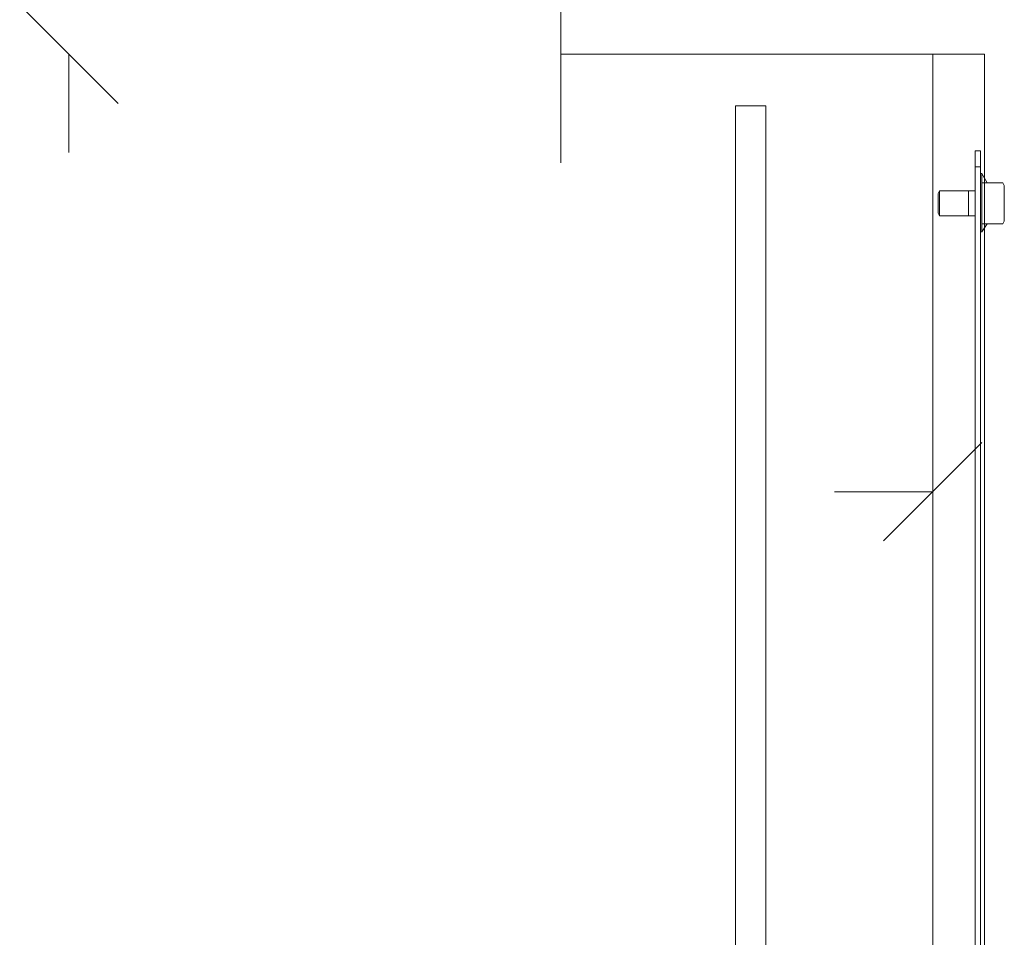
# Model space of a CAD drawing. Header units: millimetres. Extents: x 204754 to 499005, y -178579 to -103222.
# Tile 44 of 178: x 220152 to 220628, y -124980 to -124536. Entities that reach past the tile are written whole.
import ezdxf

# ---------------------------------------------------------------- set-up
doc = ezdxf.new("R2010")
doc.units = ezdxf.units.MM
doc.header["$MEASUREMENT"] = 0
doc.layers.get('0').update_dxf_attribs({"color": 252, "lineweight": 5})
doc.layers.add('Nowe_820-G Rysunki Obrazki_Nr_pióra__161', color=252, linetype='Continuous', lineweight=5)

# ---------------------------------------------------------------- blocks, each defined once
blk = doc.blocks.new('podkład 20251118')
at = {"color": 252, "linetype": 'Continuous', "lineweight": 5}
for p, q in [((220199.87, -124576.85), (220152.37, -124529.35)), ((220176.12, -124553.1), (220176.12, -124600.6)), ((220569.66, -124788.15), (220617.16, -124740.65)), ((220593.41, -124764.4), (220545.91, -124764.4))]:
    blk.add_line(p, q, dxfattribs=at)
at = {"layer": 'Nowe_820-G Rysunki Obrazki_Nr_pióra__161', "color": 252, "linetype": 'Continuous', "lineweight": 5}
for p, q in [((220413.7, -124553.1), (220413.7, -124517.92)), ((220618.35, -124553.1), (220413.7, -124553.1)), ((220413.7, -124553.1), (220413.7, -124605.54)), ((220593.41, -125953.04), (220593.41, -124553.1)), ((220593.41, -124553.1), (220593.41, -124605.54)), ((220618.35, -125953.04), (220618.35, -124553.1)), ((220498.12, -125928.1), (220498.12, -124578.04)), ((220498.12, -124578.04), (220512.83, -124578.04)), ((220498.12, -125928.1), (220498.12, -124578.04)), ((220498.12, -124578.04), (220512.83, -124578.04)), ((220512.83, -124578.04), (220512.83, -125928.1)), ((220512.83, -124578.04), (220512.83, -125928.1)), ((220512.83, -125928.1), (220512.83, -124578.04)), ((220512.83, -124578.04), (220512.83, -125928.1)), ((220512.83, -124578.04), (220512.83, -125928.1)), ((220512.83, -125928.1), (220512.83, -124578.04)), ((220613.88, -125285.36), (220613.88, -124599.78)), ((220613.88, -124599.78), (220616.43, -124599.78)), ((220616.43, -125285.36), (220616.43, -124599.78)), ((220613.88, -124607.46), (220616.43, -124607.46)), ((220617.07, -124610.65), (220616.43, -124610.65)), ((220617.07, -124638.79), (220617.07, -124610.65)), ((220619.63, -124615.13), (220617.07, -124610.65)), ((220617.07, -124615.13), (220627.31, -124615.13)), ((220627.95, -124616.41), (220627.31, -124615.13)), ((220596.61, -124618.97), (220595.97, -124620.25)), ((220596.61, -124631.12), (220596.61, -124618.97)), ((220613.88, -124618.97), (220596.61, -124618.97)), ((220610.68, -124618.97), (220610.68, -124631.12)), ((220610.68, -124631.12), (220610.68, -124618.97)), ((220627.95, -124633.68), (220627.95, -124616.41)), ((220595.97, -124620.25), (220595.97, -124629.84)), ((220595.97, -124629.84), (220595.97, -124620.25)), ((220596.61, -124631.12), (220595.97, -124629.84)), ((220613.88, -124631.12), (220596.61, -124631.12)), ((220627.95, -124633.68), (220627.31, -124634.96)), ((220617.07, -124638.79), (220616.43, -124638.79)), ((220619.63, -124634.96), (220617.07, -124638.79)), ((220617.07, -124634.96), (220627.31, -124634.96))]:
    blk.add_line(p, q, dxfattribs=at)

msp = doc.modelspace()

# ---------------------------------------------------------------- block references
msp.add_blockref('podkład 20251118', (0, 0))

doc.saveas('drawing.dxf')
